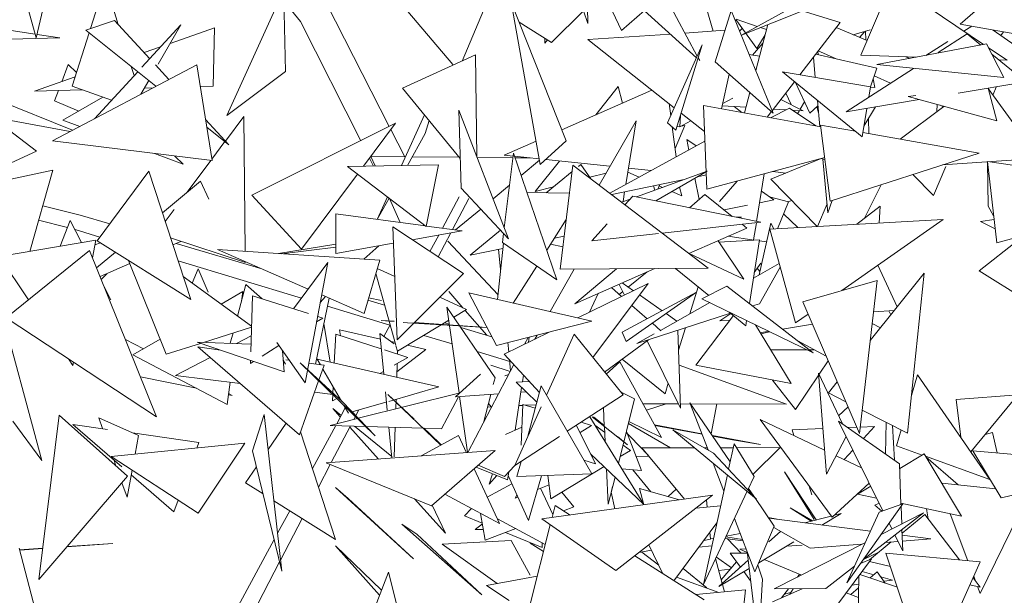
# Model space of a CAD drawing. Header units: millimetres. Extents: x -14485 to 13127, y -18923 to 3272.
# Tile 65 of 119: x 10884 to 11143, y 2543 to 2694. Entities that reach past the tile are written whole.
import ezdxf

# ---------------------------------------------------------------- set-up
doc = ezdxf.new("R2010")
doc.units = ezdxf.units.MM
doc.layers.add('G-IMPT', color=7, linetype='Continuous', lineweight=5)

# ---------------------------------------------------------------- blocks, each defined once
blk = doc.blocks.new('ÁRVORES ORNAMENTAIS - Pequeno e Médio Porte - Ipê-roxo-2865575-CORTE_CALÇADA')
at = {"layer": 'G-IMPT', "color": 253, "true_color": 0xaaaaaa}
for p, q in [((7148.49, 2689.08), (7137.51, 2728.82)), ((7155.31, 2718.89), (7148.49, 2689.08)), ((7303.83, 2718.63), (7322.22, 2684.32)), ((7420.36, 2717.97), (7391.37, 2692.69)), ((7293.44, 2692.87), (7286.71, 2713.19)), ((7322.03, 2683.87), (7292.28, 2710.84)), ((7258.01, 2682.1), (7235.42, 2708.7)), ((7358.87, 2703.61), (7333.82, 2689.8)), ((7373.31, 2703.67), (7365.25, 2684.55)), ((7373.31, 2703.67), (7397.5, 2687.36)), ((7162.72, 2691.53), (7165.62, 2700.67)), ((7170.06, 2692.61), (7167.73, 2700.16)), ((7198.57, 2668.68), (7213.51, 2701.49)), ((7213.51, 2701.49), (7214.04, 2680.26)), ((7297.49, 2701.22), (7302.35, 2691.04)), ((7362.62, 2701.31), (7333.82, 2689.8)), ((7217.94, 2693.4), (7213.58, 2698.74)), ((7241.29, 2665.85), (7224.79, 2698.15)), ((7260.42, 2683.01), (7266.74, 2697.96)), ((7280.98, 2655.81), (7273.3, 2698.5)), ((7287.76, 2662.08), (7273.3, 2698.5)), ((7293.44, 2692.87), (7293.41, 2697.2)), ((7326.41, 2690.86), (7324.79, 2696.59)), ((7283.96, 2687.88), (7292.36, 2696.16)), ((7302.35, 2691.04), (7308.33, 2696.29)), ((7326.95, 2682.83), (7331.13, 2696.29)), ((7342.17, 2669.36), (7331.13, 2696.29)), ((7337.88, 2686.32), (7332.35, 2693.95)), ((7332.47, 2693.98), (7338.01, 2692.11)), ((7349.81, 2696.17), (7359.8, 2693.14)), ((7148.22, 2690.07), (7128.56, 2693.09)), ((7161.54, 2691.14), (7169.11, 2693.64)), ((7178.32, 2683.63), (7169.11, 2693.64)), ((7176.29, 2681.42), (7186.53, 2692.55)), ((7180.53, 2682.15), (7186.53, 2692.55)), ((7195.34, 2691.73), (7183.69, 2687.63)), ((7195.34, 2691.73), (7195.03, 2676.43)), ((7233.78, 2662.09), (7217.94, 2693.4)), ((7283.96, 2687.88), (7275.4, 2693.2)), ((7333.36, 2690.84), (7334.06, 2691.59)), ((7340.78, 2692.58), (7337.59, 2680.52)), ((7338.87, 2691.81), (7340.43, 2691.28)), ((7359.8, 2693.14), (7349.18, 2679.38)), ((7366.87, 2688.39), (7358.74, 2691.78)), ((7415.91, 2688.29), (7391.37, 2692.69)), ((7392.32, 2690.85), (7394.37, 2692.15)), ((7132.41, 2688.57), (7154.67, 2689.08)), ((7154.67, 2689.08), (7148.7, 2690)), ((7157.93, 2676.39), (7162.39, 2690.46)), ((7161.54, 2691.14), (7179.96, 2676.37)), ((7282.18, 2688.99), (7282.15, 2687.68)), ((7315.16, 2690.1), (7293.46, 2688.63)), ((7329.51, 2691.08), (7318.98, 2690.36)), ((7340.06, 2689.87), (7337.88, 2686.32)), ((7363.23, 2689.91), (7367.69, 2691.22)), ((7364.89, 2689.22), (7366.22, 2690.72)), ((7366.43, 2690.85), (7366.51, 2688.54)), ((7393.14, 2690.12), (7385.57, 2685.24)), ((7393.14, 2690.12), (7396.72, 2687.21)), ((7414.35, 2681.01), (7400.04, 2691.13)), ((7402, 2689.75), (7402.73, 2690.65)), ((7181.19, 2686.74), (7176.86, 2685.22)), ((7282.87, 2688.56), (7282.15, 2687.68)), ((7316.2, 2670.76), (7293.46, 2688.63)), ((7314.43, 2666.78), (7323.52, 2687.24)), ((7323.52, 2687.24), (7316.64, 2664.87)), ((7339.48, 2687.67), (7336.79, 2684.59)), ((7369.4, 2682.06), (7398.25, 2687.5)), ((7382.28, 2684.49), (7388.09, 2688.17)), ((7402.85, 2678.67), (7398.25, 2687.5)), ((7398.77, 2686.5), (7403.65, 2683.21)), ((7263.92, 2684.6), (7244.73, 2675.87)), ((7263.92, 2684.6), (7264.33, 2657.79)), ((7322.48, 2683.84), (7322.87, 2683.11)), ((7335.87, 2684.73), (7338.6, 2684.32)), ((7352.74, 2684), (7353.24, 2678.7)), ((7369.4, 2681.1), (7353.4, 2684.85)), ((7354.01, 2684.7), (7353.93, 2685.54)), ((7358.57, 2683.64), (7354.03, 2685.66)), ((7379.91, 2684.04), (7365.25, 2684.55)), ((7378.13, 2683.7), (7377.08, 2684.14)), ((7399.64, 2684.84), (7408.57, 2677.59)), ((7190.71, 2682.04), (7152.77, 2662.03)), ((7156.85, 2682.1), (7155.2, 2677.59)), ((7156.85, 2682.1), (7159.09, 2680.04)), ((7174.21, 2679.17), (7173.47, 2681.58)), ((7183.35, 2678.16), (7179.8, 2682.02)), ((7194.72, 2656.85), (7190.71, 2682.04)), ((7326.95, 2682.83), (7342.17, 2669.36)), ((7379.09, 2681.08), (7361.34, 2669.65)), ((7369.4, 2681.1), (7367.77, 2676.26)), ((7402.85, 2678.67), (7369.4, 2682.06)), ((7403.65, 2683.21), (7401.55, 2683.29)), ((7158.71, 2678.83), (7148.05, 2675.08)), ((7163.79, 2667.84), (7175.17, 2680.21)), ((7198.57, 2668.68), (7214.04, 2680.26)), ((7328.63, 2670.47), (7330.66, 2679.55)), ((7344.62, 2680.14), (7367.77, 2676.26)), ((7344.62, 2680.14), (7365.57, 2663.13)), ((7373.05, 2677.19), (7368.73, 2679.11)), ((7158.07, 2664.83), (7130.65, 2675.93)), ((7168.26, 2672.7), (7157.93, 2676.39)), ((7176, 2674.28), (7178.08, 2677.88)), ((7176.94, 2675.91), (7179.21, 2675.98)), ((7191.62, 2676.33), (7195.03, 2676.43)), ((7244.73, 2675.87), (7259.94, 2657.43)), ((7301.44, 2676.32), (7295.55, 2668.86)), ((7301.44, 2676.32), (7302.58, 2671.96)), ((7347.78, 2677.57), (7341.92, 2669.96)), ((7351.8, 2669.36), (7348.07, 2677.34)), ((7367.77, 2676.26), (7367.3, 2673.49)), ((7368.91, 2676.02), (7367.74, 2676.13)), ((7368.91, 2676.02), (7368.46, 2678.3)), ((7390.82, 2674.6), (7408.57, 2677.59)), ((7400.94, 2667.31), (7398.66, 2675.92)), ((7400.89, 2676.3), (7399.94, 2674.07)), ((7148.05, 2675.08), (7160.58, 2675.44)), ((7154.34, 2675.26), (7153.34, 2672.52)), ((7166, 2673.51), (7155.53, 2667.44)), ((7310.33, 2675.38), (7286.63, 2664.92)), ((7328.94, 2671.84), (7331.62, 2673.29)), ((7336.08, 2674.75), (7334.66, 2669.38)), ((7345.51, 2674.61), (7346.88, 2671.55)), ((7377.63, 2673.69), (7379.7, 2673.97)), ((7377.63, 2673.69), (7400.94, 2667.31)), ((7398.69, 2675.81), (7411.93, 2657.48)), ((7122.86, 2670.94), (7157.45, 2664.5)), ((7159.72, 2669.87), (7153.34, 2672.52)), ((7315.25, 2668.62), (7314.82, 2671.84)), ((7324.77, 2649.33), (7323.83, 2671.34)), ((7354.69, 2665.74), (7323.83, 2671.34)), ((7328.81, 2671.25), (7335.05, 2670.86)), ((7331.96, 2671.05), (7333.98, 2669.5)), ((7344.19, 2672.91), (7350.11, 2669.92)), ((7350.44, 2672.28), (7349.29, 2670.34)), ((7351.8, 2669.36), (7353.94, 2671.26)), ((7353.7, 2671.05), (7354.11, 2669.39)), ((7353.8, 2672.68), (7354.45, 2665.79)), ((7361.34, 2669.65), (7380.59, 2672.88)), ((7369.08, 2670.95), (7366.03, 2665.9)), ((7387.05, 2671.11), (7375.59, 2662.49)), ((7385.26, 2671.6), (7385.23, 2669.74)), ((7386.92, 2671.01), (7386.09, 2671.38)), ((7198.22, 2662), (7203.02, 2668.42)), ((7203.02, 2668.42), (7203.44, 2633.03)), ((7250.51, 2668.87), (7244.49, 2655.56)), ((7260.17, 2649.62), (7259.58, 2670.08)), ((7259.58, 2670.08), (7272.63, 2636.32)), ((7317.82, 2668.71), (7317.65, 2665.74)), ((7324.12, 2664.54), (7318.01, 2669.34)), ((7341.74, 2669.74), (7340.63, 2668.29)), ((7346.44, 2670.61), (7341.51, 2668.13)), ((7342.26, 2670.41), (7345.63, 2670.2)), ((7346.44, 2670.61), (7353.42, 2665.97)), ((7347.19, 2670.1), (7350.11, 2669.92)), ((7349.07, 2669.99), (7348.59, 2669.18)), ((7366.81, 2670.57), (7365.57, 2663.13)), ((7138, 2667.34), (7148.59, 2659.34)), ((7159.97, 2665.83), (7155.53, 2667.44)), ((7199.14, 2661), (7193, 2667.67)), ((7193.32, 2665.67), (7199.14, 2661)), ((7205.15, 2647.78), (7242.91, 2666.65)), ((7234.49, 2655.38), (7242.91, 2666.65)), ((7250.69, 2663.95), (7251.74, 2667.37)), ((7296.44, 2650.42), (7306.21, 2667.28)), ((7306.21, 2667.28), (7303.46, 2650.58)), ((7314.43, 2666.78), (7316.64, 2664.87)), ((7316.69, 2657.81), (7315.63, 2665.74)), ((7318.97, 2666.08), (7316.39, 2660.03)), ((7317.65, 2665.84), (7316.9, 2665.71)), ((7317.65, 2665.74), (7320.58, 2667.32)), ((7318.97, 2666.08), (7317.92, 2665.89)), ((7354.64, 2666.2), (7363.78, 2664.58)), ((7354.64, 2666.2), (7357.18, 2646.2)), ((7367.21, 2667.85), (7367.34, 2663.95)), ((7245.36, 2657.88), (7241.71, 2665.04)), ((7250.69, 2663.95), (7246.04, 2655.59)), ((7365.75, 2664.23), (7396.29, 2658.82)), ((7194.72, 2656.85), (7152.77, 2662.03)), ((7194.66, 2657.23), (7198.1, 2661.83)), ((7279.87, 2661.94), (7271.52, 2658.26)), ((7280.98, 2655.81), (7287.76, 2662.08)), ((7324.23, 2661.93), (7299.25, 2648.28)), ((7321.98, 2660.7), (7319.47, 2662.44)), ((7320.05, 2659.64), (7319.47, 2662.44)), ((7132.62, 2652.08), (7148.59, 2659.34)), ((7187.13, 2655.96), (7179.54, 2658.72)), ((7184.96, 2658.05), (7187.13, 2655.96)), ((7236.44, 2657.97), (7237.56, 2655.44)), ((7236.44, 2657.97), (7245.54, 2657.88)), ((7247.3, 2657.86), (7259.69, 2657.74)), ((7273.92, 2658.79), (7271.52, 2639.2)), ((7273.82, 2658.02), (7271.52, 2658.26)), ((7285.36, 2625.51), (7273.92, 2658.79)), ((7280.71, 2657.3), (7274.2, 2657.98)), ((7396.29, 2658.82), (7357.18, 2646.2)), ((7188.21, 2648.6), (7194.4, 2656.89)), ((7254.26, 2655.74), (7230.33, 2655.31)), ((7230.33, 2655.31), (7251.02, 2639.56)), ((7237.15, 2655.43), (7236.09, 2657.53)), ((7254.26, 2655.74), (7251.02, 2639.56)), ((7264.37, 2657.69), (7273.77, 2657.59)), ((7274.33, 2657.59), (7278.3, 2657.55)), ((7275.93, 2652.94), (7280.77, 2656.95)), ((7286, 2656.74), (7279.67, 2648.71)), ((7299.29, 2655.35), (7282.4, 2657.12)), ((7289.54, 2655.68), (7286.2, 2628.35)), ((7289.54, 2655.68), (7325.12, 2628.58)), ((7291.65, 2655.86), (7290.98, 2655.31)), ((7291.65, 2655.86), (7294.3, 2652.06)), ((7324.77, 2649.33), (7355.73, 2657.64)), ((7354.81, 2657.38), (7341.57, 2651.97)), ((7354.79, 2657.39), (7355.79, 2657.14)), ((7355.25, 2657.27), (7356.58, 2643.12)), ((7387.57, 2655.31), (7384.3, 2647.69)), ((7386.67, 2655.72), (7411.93, 2657.48)), ((7400.93, 2635.24), (7398.5, 2656.59)), ((7427.33, 2652.37), (7398.5, 2656.59)), ((7398.66, 2644.88), (7398.54, 2656.55)), ((7152.86, 2654.31), (7140.57, 2651.74)), ((7152.86, 2654.31), (7146.79, 2633.01)), ((7164.52, 2635.77), (7178.05, 2654.09)), ((7189.12, 2620.41), (7178.05, 2654.09)), ((7218.24, 2633.63), (7232.95, 2653.32)), ((7289.34, 2653.96), (7282.53, 2648.4)), ((7298.27, 2653.59), (7294, 2652.47)), ((7306.95, 2652.49), (7303.99, 2653.78)), ((7310.12, 2654.22), (7304.16, 2654.84)), ((7306.22, 2647.34), (7324.8, 2654.08)), ((7311.38, 2646.29), (7324.8, 2654.08)), ((7322.3, 2652.63), (7324.61, 2653.11)), ((7337.82, 2640.88), (7339.85, 2653.38)), ((7345.54, 2653.59), (7342.08, 2653.98)), ((7384.3, 2647.69), (7378.86, 2653.2)), ((7191.67, 2651.49), (7181.66, 2643.11)), ((7193.88, 2646.72), (7191.67, 2651.49)), ((7268.57, 2646.83), (7272.89, 2650.42)), ((7284.45, 2649.97), (7279.67, 2648.71)), ((7299.74, 2647.91), (7318.76, 2651.89)), ((7311.1, 2649.11), (7310.7, 2650.2)), ((7312.36, 2650.55), (7311.87, 2649.39)), ((7313.06, 2649.82), (7312.21, 2650.19)), ((7322.71, 2646.62), (7321.57, 2652.2)), ((7328.11, 2646.12), (7332.71, 2651.47)), ((7353.71, 2639.54), (7341.57, 2651.97)), ((7366.23, 2641.72), (7370.61, 2650.53)), ((7218.24, 2633.63), (7205.15, 2647.78)), ((7240.78, 2647.35), (7238.08, 2641.39)), ((7260.17, 2649.62), (7272.63, 2636.32)), ((7272.52, 2647.35), (7272.65, 2648.62)), ((7288.64, 2648.26), (7277.45, 2648.51)), ((7303.14, 2648.62), (7302.72, 2646.07)), ((7303.22, 2645.26), (7305.31, 2647.52)), ((7338.95, 2640.65), (7305.31, 2647.52)), ((7318.15, 2647.6), (7315.58, 2648.72)), ((7318.15, 2647.6), (7317.55, 2649.87)), ((7324.26, 2647.92), (7320.17, 2644.49)), ((7324.26, 2647.92), (7331.44, 2642.19)), ((7342.33, 2646.55), (7339.1, 2648.8)), ((7160.03, 2642.54), (7150.2, 2645)), ((7241.25, 2647), (7238.13, 2641.38)), ((7241.33, 2646.93), (7244.15, 2640.58)), ((7255.25, 2639.11), (7259.69, 2647.33)), ((7257.91, 2638.75), (7262.16, 2646.92)), ((7302.34, 2645.93), (7304.6, 2646.75)), ((7335.44, 2645.15), (7329.29, 2643.91)), ((7342.33, 2646.55), (7338.62, 2645.8)), ((7346.21, 2645.99), (7341.26, 2647.3)), ((7343.32, 2638.97), (7346.21, 2645.99)), ((7346.07, 2646.03), (7347.05, 2646.36)), ((7356.35, 2645.5), (7353.82, 2639.55)), ((7357.67, 2646.36), (7356.58, 2643.12)), ((7364.18, 2640.12), (7370.3, 2644.88)), ((7370.02, 2640.44), (7370.3, 2644.88)), ((7400.12, 2642.36), (7398.66, 2644.88)), ((7160.03, 2642.54), (7167.82, 2640.24)), ((7182.41, 2640.83), (7184.75, 2643.97)), ((7227.28, 2642.83), (7227.28, 2632.47)), ((7227.28, 2642.83), (7250.84, 2639.69)), ((7258.7, 2638.65), (7265.31, 2644.13)), ((7348.64, 2639.26), (7344.93, 2642.87)), ((7400.93, 2635.24), (7427.68, 2642.55)), ((7156.69, 2639.25), (7149.12, 2641.2)), ((7157.41, 2641.11), (7154.78, 2634.36)), ((7157.41, 2641.11), (7160.4, 2635.3)), ((7251.05, 2639.67), (7260.46, 2638.42)), ((7287.8, 2641.41), (7282.67, 2633.33)), ((7294.54, 2635.82), (7298.59, 2640.22)), ((7312.98, 2637.82), (7338.95, 2640.65)), ((7333.87, 2641.96), (7332.57, 2641.96)), ((7334.03, 2640.12), (7335.26, 2639.13)), ((7337.02, 2636), (7337.76, 2640.52)), ((7338.48, 2626.83), (7341.6, 2640.38)), ((7341.27, 2638.86), (7386.88, 2641.37)), ((7342.34, 2638.92), (7341.6, 2640.38)), ((7360.22, 2622.7), (7386.88, 2641.37)), ((7396.65, 2640.83), (7400.23, 2641.39)), ((7400.51, 2638.93), (7396.65, 2640.83)), ((7158.72, 2638.72), (7165.24, 2636.75)), ((7260.76, 2627.21), (7242.18, 2639.42)), ((7243.37, 2609.74), (7242.18, 2639.42)), ((7247.3, 2636.06), (7260.46, 2638.42)), ((7251.95, 2633), (7254.27, 2637.31)), ((7254.16, 2631.55), (7257.46, 2637.88)), ((7270.53, 2638.56), (7262.57, 2632.05)), ((7271.34, 2637.7), (7271.05, 2635.31)), ((7284.68, 2636.49), (7287.26, 2637.01)), ((7294.54, 2635.82), (7312.04, 2637.72)), ((7335.26, 2639.13), (7320.06, 2632.44)), ((7348.09, 2614.21), (7341.27, 2638.86)), ((7164.15, 2635.94), (7138.76, 2631.65)), ((7164.15, 2635.94), (7163.31, 2631.29)), ((7165.39, 2635.22), (7163.93, 2634.73)), ((7164.52, 2635.77), (7189.12, 2620.41)), ((7183.82, 2636.54), (7203.48, 2630.05)), ((7186.54, 2635.64), (7184.42, 2634.72)), ((7185.26, 2635.09), (7207.76, 2628.45)), ((7227.28, 2634.9), (7212.16, 2632.45)), ((7227.28, 2632.47), (7242.35, 2635.17)), ((7238.5, 2634.48), (7234.6, 2630.95)), ((7269.87, 2621.58), (7256.71, 2635.68)), ((7269.75, 2620.37), (7271.27, 2635.16)), ((7285.36, 2625.51), (7271.05, 2635.31)), ((7286.91, 2634.17), (7283.66, 2634.89)), ((7327.71, 2635.81), (7334.47, 2625.67)), ((7338.58, 2636.08), (7327.94, 2635.47)), ((7337.07, 2635.99), (7330.35, 2636.97)), ((7338.58, 2636.08), (7335.92, 2619.28)), ((7340.48, 2635.49), (7338.53, 2635.78)), ((7396.35, 2627.88), (7406.58, 2635.94)), ((7140.57, 2615.56), (7162.52, 2633.23)), ((7162.52, 2633.23), (7180.13, 2589.54)), ((7169.31, 2632.78), (7164.37, 2628.65)), ((7238.77, 2630.68), (7196.11, 2633.52)), ((7196.11, 2633.52), (7220, 2623.12)), ((7227.28, 2634.14), (7213.03, 2632.39)), ((7262.57, 2632.05), (7271.12, 2633.77)), ((7270.03, 2633.55), (7270.56, 2628.24)), ((7320.07, 2632.44), (7334.47, 2625.67)), ((7146.46, 2620.3), (7138.76, 2631.65)), ((7173.1, 2629.79), (7165.28, 2626.39)), ((7182.61, 2605.98), (7172.76, 2630.62)), ((7185.8, 2630.51), (7218.2, 2620.69)), ((7216.14, 2617.9), (7225.13, 2630.07)), ((7225.13, 2630.07), (7219.18, 2598.46)), ((7238.77, 2630.68), (7234.65, 2616.73)), ((7343.78, 2629.8), (7336.98, 2625.98)), ((7338.97, 2629.87), (7337.22, 2627.48)), ((7369.73, 2629.36), (7374.79, 2618.42)), ((7165.59, 2625.61), (7167.02, 2627.15)), ((7189.52, 2624.67), (7191.08, 2628.38)), ((7193.7, 2622.27), (7191.08, 2628.38)), ((7237.73, 2627.17), (7242.98, 2608.41)), ((7238.12, 2628.49), (7242.54, 2626.46)), ((7260.76, 2627.21), (7247.78, 2614.16)), ((7280.03, 2629.16), (7273.85, 2619.43)), ((7289.9, 2628.37), (7283.61, 2617.19)), ((7286.2, 2628.35), (7325.12, 2628.58)), ((7311.11, 2628.5), (7290.05, 2619.23)), ((7301.03, 2628.44), (7290.05, 2619.23)), ((7304.11, 2623.61), (7309.07, 2627.6)), ((7325.25, 2621.43), (7316.55, 2628.53)), ((7338.01, 2628.57), (7338.68, 2627.7)), ((7344.05, 2628.83), (7338.59, 2619.27)), ((7367.71, 2609.59), (7381.91, 2627.3)), ((7377.49, 2585.29), (7381.91, 2627.3)), ((7396.35, 2627.88), (7422.46, 2611.58)), ((7137.35, 2624.69), (7150, 2578.03)), ((7205.07, 2613.33), (7187.15, 2626.4)), ((7201.4, 2616.01), (7203.6, 2624.31)), ((7203.6, 2624.31), (7207.84, 2620.5)), ((7290.88, 2615.52), (7309.36, 2624.59)), ((7294.77, 2605.15), (7309.36, 2624.59)), ((7301.7, 2624.35), (7303.1, 2621.52)), ((7302.52, 2624.71), (7305.45, 2622.68)), ((7349.94, 2619.76), (7369.54, 2625.37)), ((7369.54, 2625.37), (7364.88, 2585.14)), ((7166.3, 2623.86), (7168.13, 2620.31)), ((7197.08, 2619.16), (7202.79, 2622.45)), ((7202.43, 2619.9), (7202.79, 2622.45)), ((7223.53, 2621.58), (7234.65, 2616.73)), ((7260.66, 2618.17), (7256.95, 2622.45)), ((7262.16, 2622.12), (7269.46, 2608.26)), ((7262.16, 2622.12), (7294.54, 2614.68)), ((7296.23, 2621.95), (7293.89, 2617)), ((7299.71, 2623.48), (7302.36, 2621.16)), ((7301.74, 2621.7), (7302.65, 2622.43)), ((7302.53, 2611.82), (7322.04, 2622.25)), ((7303.58, 2609.3), (7322.04, 2622.25)), ((7307.07, 2621.55), (7313, 2617.42)), ((7320.28, 2616.61), (7322.48, 2623.69)), ((7323.47, 2620.53), (7330, 2623.83)), ((7352.7, 2606.35), (7330, 2623.83)), ((7205.31, 2621.29), (7204.87, 2606.62)), ((7205.31, 2621.29), (7220.06, 2616.67)), ((7221.9, 2603.41), (7225.49, 2620.72)), ((7223.15, 2619.55), (7224.52, 2621.15)), ((7235.68, 2620.21), (7240.04, 2618.92)), ((7239.27, 2620.1), (7235.86, 2620.82)), ((7254.55, 2620.97), (7261.61, 2617.74)), ((7325.51, 2619.54), (7312.54, 2612.26)), ((7323.47, 2620.53), (7352.7, 2606.35)), ((7338.59, 2619.27), (7336.71, 2618.66)), ((7349.94, 2619.76), (7364.88, 2585.14)), ((7225.05, 2618.61), (7241.47, 2613.63)), ((7256.45, 2618.36), (7269.09, 2599.78)), ((7256.45, 2618.36), (7259.63, 2595.83)), ((7258.26, 2615.71), (7261.61, 2617.74)), ((7266.91, 2610.99), (7261.24, 2617.51)), ((7305.03, 2618.83), (7309.05, 2615.31)), ((7330.94, 2616.79), (7306.37, 2608.8)), ((7314.08, 2616.67), (7316.9, 2614.71)), ((7331.05, 2616.7), (7328.17, 2614.74)), ((7335, 2613.48), (7330.59, 2617.08)), ((7348.09, 2614.21), (7351.35, 2616.49)), ((7374.05, 2617.5), (7368.59, 2617.17)), ((7373.11, 2616.32), (7372.6, 2617.41)), ((7140.57, 2615.56), (7180.13, 2589.54)), ((7222.2, 2614.51), (7223.78, 2615.5)), ((7222.47, 2615.91), (7223.78, 2615.5)), ((7225.72, 2603.94), (7224.1, 2614.03)), ((7242.54, 2614.65), (7239.17, 2614.88)), ((7239.17, 2614.88), (7242.54, 2614.55)), ((7247.73, 2614.11), (7243.37, 2609.74)), ((7244.92, 2614.32), (7246.09, 2614.21)), ((7266.97, 2612.97), (7246.09, 2614.21)), ((7266.95, 2613.02), (7247.91, 2614.29)), ((7255.12, 2613.81), (7256.94, 2614.91)), ((7255.84, 2614.25), (7257.08, 2613.89)), ((7269.46, 2608.26), (7294.54, 2614.68)), ((7310.43, 2614.11), (7312.66, 2612.16)), ((7321.85, 2603.09), (7331.76, 2616.12)), ((7330.84, 2614.9), (7328.17, 2614.74)), ((7335.21, 2614.83), (7335, 2613.48)), ((7337.52, 2613.71), (7346.92, 2598.26)), ((7352.49, 2613.85), (7344.6, 2612.58)), ((7370.36, 2612.89), (7368.23, 2614.05)), ((7205.07, 2613.11), (7192.44, 2609.1)), ((7199.5, 2608.86), (7200.22, 2611.57)), ((7227.2, 2611.24), (7226.84, 2603.68)), ((7227.2, 2611.24), (7239.19, 2607.38)), ((7238.94, 2609.96), (7228.16, 2612.43)), ((7228.16, 2612.43), (7228.45, 2610.84)), ((7238.79, 2611.44), (7242.54, 2608.72)), ((7238.79, 2611.44), (7239.84, 2600.71)), ((7239.87, 2610.66), (7241.5, 2613.68)), ((7243.44, 2606.76), (7254.91, 2613.69)), ((7260.1, 2613), (7268.23, 2610.6)), ((7271.51, 2606.01), (7283.31, 2611.81)), ((7289.86, 2611.23), (7282.63, 2595.26)), ((7302.75, 2595.28), (7289.86, 2611.23)), ((7302.53, 2611.82), (7303.58, 2609.3)), ((7310.87, 2611.32), (7306.37, 2608.8)), ((7317.11, 2612.29), (7317.86, 2591.86)), ((7317.31, 2607.02), (7319.15, 2612.95)), ((7341.03, 2612.01), (7338.78, 2611.65)), ((7341.25, 2611.91), (7338.98, 2611.32)), ((7176.67, 2607.39), (7171.94, 2609.88)), ((7173.93, 2605.82), (7181.04, 2609.91)), ((7191.66, 2608.85), (7182.61, 2605.98)), ((7190.76, 2609.16), (7204.93, 2608.67)), ((7190.76, 2609.16), (7213.63, 2601.38)), ((7205, 2610.85), (7201.13, 2608.8)), ((7211.75, 2609.07), (7219.18, 2598.46)), ((7242.54, 2609.14), (7241.7, 2609.33)), ((7250.36, 2610.94), (7257.82, 2608.68)), ((7272.46, 2609.03), (7272.7, 2606.6)), ((7276.85, 2608.63), (7277.77, 2610.39)), ((7278.06, 2610.46), (7277.86, 2609.13)), ((7280.13, 2610.99), (7279.54, 2609.96)), ((7309.45, 2609.8), (7297.89, 2601.29)), ((7309.07, 2609.52), (7317.86, 2591.86)), ((7348.64, 2609.48), (7356.11, 2605.47)), ((7217.7, 2584.83), (7190.98, 2607.93)), ((7196.94, 2607.06), (7190.98, 2607.93)), ((7207.85, 2605.5), (7212.29, 2608.29)), ((7213.26, 2606.91), (7213.63, 2601.38)), ((7240.03, 2607.11), (7246.14, 2605.15)), ((7243.04, 2608.17), (7243.44, 2606.76)), ((7250.87, 2607.23), (7243.3, 2601.38)), ((7243.48, 2606.76), (7243.46, 2606.01)), ((7250.87, 2607.23), (7246.05, 2608.33)), ((7264.39, 2606.68), (7272.95, 2604.09)), ((7280.76, 2595.91), (7271.51, 2606.01)), ((7341.5, 2607.18), (7351.11, 2607.12)), ((7351.7, 2607.12), (7353.05, 2607.11)), ((7158.16, 2603.06), (7157.02, 2604.74)), ((7158.32, 2603.89), (7158.16, 2603.06)), ((7173.93, 2605.82), (7198.67, 2592.81)), ((7194.2, 2605.14), (7185.14, 2600.36)), ((7204.81, 2604.38), (7204.79, 2603.58)), ((7204.79, 2603.58), (7205.62, 2604.1)), ((7213.43, 2604.45), (7214, 2603.36)), ((7215, 2604.42), (7214.06, 2604.56)), ((7237.6, 2584.53), (7217.9, 2603.69)), ((7217.9, 2603.69), (7228.96, 2593.45)), ((7224.17, 2603.08), (7220.16, 2603.66)), ((7222.3, 2604.72), (7223.17, 2603.22)), ((7222.3, 2604.72), (7254.29, 2597.41)), ((7242.54, 2603.08), (7246.14, 2605.15)), ((7243.38, 2603.56), (7243.25, 2599.93)), ((7272.91, 2604.49), (7273.19, 2601.66)), ((7301.91, 2603.99), (7298.3, 2600.79)), ((7301.91, 2603.99), (7312.82, 2584.1)), ((7302.51, 2604.69), (7313.76, 2595.6)), ((7354.26, 2600.75), (7356.62, 2604.29)), ((7222.78, 2599.17), (7224.17, 2603.08)), ((7223.82, 2602.1), (7228.7, 2593.69)), ((7238.84, 2600.94), (7239.76, 2601.47)), ((7261.91, 2580.15), (7274.03, 2603.26)), ((7273.08, 2601.46), (7267.95, 2603.09)), ((7317.45, 2603.14), (7345.67, 2592.89)), ((7321.85, 2603.09), (7346.92, 2598.26)), ((7356.17, 2574.45), (7354.14, 2601.01)), ((7354.14, 2601.01), (7360.37, 2587.72)), ((7175.91, 2600.02), (7190.62, 2597.04)), ((7202.09, 2598.32), (7185.14, 2600.36)), ((7198.67, 2592.81), (7199.48, 2598.64)), ((7217.7, 2584.83), (7222.72, 2599)), ((7258.65, 2594.78), (7265.28, 2600.71)), ((7269.09, 2599.78), (7268.63, 2598)), ((7272.68, 2600.68), (7271.68, 2600.3)), ((7278.09, 2598.82), (7274.64, 2598.62)), ((7274.64, 2598.62), (7280.09, 2593.4)), ((7276.55, 2600.51), (7276.27, 2598.72)), ((7313.76, 2595.6), (7314.62, 2598.37)), ((7348.08, 2591.45), (7342.05, 2599.2)), ((7348.08, 2591.45), (7354.17, 2600.61)), ((7356.69, 2595.84), (7359.01, 2598.74)), ((7378.52, 2595.13), (7380.13, 2600.55)), ((7380.13, 2600.55), (7399.13, 2573.12)), ((7200.01, 2595.14), (7199.06, 2595.64)), ((7226.42, 2595.4), (7221.65, 2595.98)), ((7226.54, 2597.42), (7226.46, 2595.76)), ((7233.13, 2589.15), (7259.9, 2595.89)), ((7240.28, 2596.11), (7240.75, 2591.32)), ((7241.15, 2593.6), (7254.29, 2597.41)), ((7276.05, 2597.27), (7274.35, 2586.04)), ((7277.25, 2596.12), (7275.86, 2596.02)), ((7281.24, 2597.7), (7277.6, 2584.12)), ((7294.49, 2574.54), (7281.24, 2597.7)), ((7305.78, 2594.24), (7302.05, 2596.15)), ((7356.69, 2595.84), (7361.26, 2593.52)), ((7199.02, 2595.34), (7200.01, 2595.14)), ((7226.44, 2595.38), (7226.36, 2593.76)), ((7226.36, 2593.76), (7227.46, 2594.39)), ((7237.6, 2584.53), (7228.96, 2593.45)), ((7231.51, 2590.82), (7240.35, 2593.37)), ((7254.82, 2582.1), (7240.92, 2595.44)), ((7240.92, 2595.44), (7247.85, 2588.93)), ((7243.06, 2594.16), (7242.97, 2591.63)), ((7255.03, 2586.43), (7259.52, 2594.84)), ((7270.01, 2595.59), (7258.65, 2594.78)), ((7259.77, 2594.86), (7261.83, 2580.25)), ((7267.96, 2595.45), (7266.03, 2588)), ((7268.07, 2592.16), (7267.34, 2593.04)), ((7302.75, 2595.28), (7288.08, 2585.75)), ((7305.78, 2594.24), (7301.51, 2577.29)), ((7325.08, 2580.84), (7320.32, 2593.24)), ((7330.91, 2577.76), (7320.32, 2593.24)), ((7406.47, 2595.32), (7390.27, 2594.12)), ((7391.47, 2584.18), (7390.27, 2594.12)), ((7394.12, 2580.35), (7406.47, 2595.32)), ((7228.37, 2589.58), (7226.45, 2591.7)), ((7226.45, 2591.7), (7228.65, 2589.92)), ((7227.46, 2587.72), (7229.73, 2591.92)), ((7229.38, 2592.53), (7230.53, 2590.53)), ((7232.46, 2589.84), (7233.23, 2591.31)), ((7267.1, 2592.12), (7268.21, 2592.17)), ((7281.23, 2592.15), (7274.28, 2576.79)), ((7275.33, 2592.49), (7276.4, 2592.54)), ((7276.41, 2592.77), (7275.93, 2582.13)), ((7276.41, 2592.77), (7279.65, 2591.78)), ((7277.06, 2592.57), (7279.9, 2592.7)), ((7297.8, 2587.12), (7297.57, 2591.91)), ((7317.32, 2592.95), (7307.96, 2592.97)), ((7314.06, 2592.95), (7308.88, 2591.28)), ((7345.67, 2592.89), (7317.82, 2592.95)), ((7327.34, 2592.93), (7325.87, 2585.12)), ((7359.38, 2589.83), (7361.86, 2592.15)), ((7365.6, 2591.32), (7377.49, 2585.29)), ((7142.32, 2588.43), (7150, 2578.03)), ((7154.54, 2589.97), (7149.19, 2546.8)), ((7154.54, 2589.97), (7172.51, 2573.96)), ((7165.95, 2586.44), (7164.93, 2589.29)), ((7164.93, 2589.29), (7175.36, 2584.62)), ((7205.37, 2580.65), (7208.44, 2590.14)), ((7213.06, 2548.96), (7208.44, 2590.14)), ((7209.47, 2580.96), (7214.18, 2587.88)), ((7225.76, 2587.29), (7232.91, 2589.09)), ((7231.95, 2588.85), (7232.33, 2589.58)), ((7291.72, 2588.11), (7294.4, 2587.29)), ((7293.96, 2589.57), (7308.15, 2566.51)), ((7303.92, 2582.22), (7294.57, 2589.58)), ((7297.8, 2587.25), (7294.96, 2589.58)), ((7312.82, 2584.1), (7304.28, 2588.3)), ((7357.66, 2563.18), (7338.81, 2588.82)), ((7338.81, 2588.82), (7355.69, 2580.78)), ((7359.35, 2588.43), (7375.39, 2577.2)), ((7359.35, 2588.43), (7371.03, 2564.83)), ((7371.84, 2588.15), (7371.75, 2579.75)), ((7171.03, 2576.43), (7158.16, 2587.55)), ((7167.26, 2586.25), (7158.16, 2587.55)), ((7191.22, 2582.82), (7173.81, 2585.31)), ((7227.14, 2557.28), (7217.96, 2585.57)), ((7221.09, 2575.93), (7227.21, 2587.25)), ((7235.04, 2587.02), (7225.76, 2587.29)), ((7226.05, 2577.53), (7231.06, 2587.14)), ((7238.48, 2578.44), (7230.89, 2586.81)), ((7232.11, 2587.11), (7241.93, 2579.13)), ((7250.17, 2586.57), (7235.19, 2587.02)), ((7241.19, 2586.84), (7241.98, 2578.69)), ((7242.81, 2586.79), (7242.54, 2579.04)), ((7255.03, 2586.43), (7250.23, 2586.57)), ((7250.35, 2586.57), (7251.82, 2585.18)), ((7276.14, 2586.87), (7271.87, 2584.89)), ((7290.49, 2587.31), (7295.53, 2577.23)), ((7291.45, 2585.4), (7294.4, 2587.29)), ((7295.35, 2587.32), (7297.88, 2585.53)), ((7298.01, 2582.99), (7297.81, 2587.03)), ((7307.56, 2575.46), (7303.62, 2585.66)), ((7304.66, 2584.33), (7303.76, 2585.29)), ((7304.15, 2587.75), (7315.19, 2581.38)), ((7323.44, 2585.12), (7311, 2587.41)), ((7311.05, 2587.31), (7323.49, 2584.98)), ((7326.51, 2580.03), (7315.85, 2586.12)), ((7315.85, 2586.12), (7337.82, 2567.94)), ((7355.25, 2586.44), (7347.19, 2586.11)), ((7347.64, 2584.61), (7347.19, 2586.11)), ((7364.16, 2586.8), (7361.82, 2586.71)), ((7368.8, 2586.99), (7365.08, 2586.84)), ((7365.91, 2583.84), (7368.8, 2586.99)), ((7373.56, 2587.28), (7374.03, 2578.15)), ((7374.59, 2581.9), (7375.85, 2586.12)), ((7397.87, 2584.89), (7399.82, 2585.47)), ((7401.03, 2580.05), (7399.82, 2585.47)), ((7174.47, 2579.76), (7175.36, 2584.62)), ((7190.69, 2581.35), (7191.22, 2582.82)), ((7249.7, 2579.26), (7259.46, 2584.68)), ((7254.91, 2582.15), (7251.82, 2585.18)), ((7261.58, 2580.13), (7259.46, 2584.68)), ((7286.03, 2584.42), (7274.28, 2576.79)), ((7303.92, 2582.22), (7301.23, 2584.42)), ((7309.3, 2579.43), (7304.66, 2584.33)), ((7338.87, 2582.29), (7326.22, 2584.61)), ((7326.33, 2584.45), (7331.01, 2583.57)), ((7338.87, 2582.29), (7331.01, 2583.57)), ((7356.17, 2574.45), (7361.35, 2584.4)), ((7168.21, 2579.14), (7203.31, 2582.6)), ((7191.06, 2564.2), (7203.31, 2582.6)), ((7205.37, 2580.65), (7213.06, 2548.96)), ((7269.14, 2580.68), (7224.69, 2577.43)), ((7252.4, 2566.17), (7269.14, 2580.68)), ((7301.97, 2579.09), (7304.67, 2580.74)), ((7302.73, 2582.11), (7304.67, 2580.74)), ((7321.56, 2581.4), (7307.69, 2581.36)), ((7318.9, 2567.94), (7307.69, 2581.36)), ((7324.86, 2581.41), (7324.1, 2581.41)), ((7331.7, 2581.42), (7328.4, 2581.42)), ((7331.93, 2582.47), (7330.48, 2575.79)), ((7331.93, 2582.47), (7337.19, 2573.91)), ((7344, 2581.46), (7332.58, 2581.43)), ((7336.88, 2574.42), (7344, 2581.46)), ((7360.86, 2578.32), (7363.13, 2580.8)), ((7374.59, 2581.9), (7381.33, 2579.49)), ((7402.15, 2568.23), (7394.69, 2580.62)), ((7438.83, 2576.65), (7394.69, 2580.62)), ((7191.06, 2564.2), (7168.21, 2579.14)), ((7169.42, 2576.71), (7168.85, 2578.32)), ((7275.91, 2577.85), (7274.84, 2573.85)), ((7292.43, 2578.14), (7295.53, 2577.23)), ((7294.21, 2579.86), (7308.15, 2566.51)), ((7309.49, 2579.21), (7306.14, 2579.14)), ((7326.51, 2580.03), (7337.82, 2567.94)), ((7358.72, 2579.34), (7365.43, 2576.14)), ((7375.44, 2575.94), (7381.84, 2579.8)), ((7391.71, 2563.45), (7381.84, 2579.8)), ((7382.22, 2579.17), (7399.13, 2573.12)), ((7382.32, 2579.01), (7390.77, 2571.67)), ((7172.39, 2568.42), (7173.7, 2575.56)), ((7203.54, 2572.23), (7206.4, 2576.43)), ((7222.68, 2571.03), (7225.77, 2576.98)), ((7252.4, 2566.17), (7224.69, 2577.43)), ((7270.26, 2561.54), (7263.57, 2575.86)), ((7264.13, 2576.34), (7272.36, 2572.97)), ((7271.59, 2573.87), (7264.68, 2576.82)), ((7271.59, 2573.87), (7274.3, 2576.79)), ((7272.68, 2575.05), (7272.36, 2572.97)), ((7283.78, 2567.97), (7297.73, 2576.49)), ((7298.82, 2566.57), (7298.36, 2575.89)), ((7307.56, 2575.46), (7302.39, 2575.87)), ((7305.28, 2575.64), (7310.01, 2569.88)), ((7329.23, 2570.05), (7326.41, 2577.39)), ((7345.16, 2575.13), (7352.94, 2562.6)), ((7345.16, 2575.13), (7353.46, 2562.45)), ((7375.39, 2577.2), (7375.78, 2566.53)), ((7402.15, 2568.23), (7438.83, 2576.65)), ((7172.51, 2573.96), (7149.19, 2546.8)), ((7184.7, 2564.62), (7173.47, 2574.32)), ((7268.4, 2574.59), (7267.56, 2571.86)), ((7269.54, 2574.13), (7267.56, 2571.86)), ((7272.53, 2574.09), (7277.89, 2562.3)), ((7294.49, 2574.54), (7274.84, 2573.85)), ((7277.89, 2562.3), (7281.28, 2574.08)), ((7283.78, 2567.97), (7282.95, 2574.13)), ((7300.62, 2573.72), (7298.82, 2566.57)), ((7330.15, 2574.29), (7323.89, 2545.51)), ((7335.54, 2570.38), (7337.19, 2573.91)), ((7172.39, 2568.42), (7171.03, 2572.2)), ((7203.54, 2572.23), (7208.12, 2569.32)), ((7230.47, 2568.09), (7227.18, 2570.96)), ((7227.18, 2570.96), (7247.68, 2552.23)), ((7267.05, 2568.41), (7273.5, 2571.96)), ((7280.24, 2570.48), (7283.28, 2571.68)), ((7284.25, 2563.85), (7280.99, 2570.78)), ((7300.6, 2565.39), (7299.62, 2569.78)), ((7299.64, 2569.7), (7299.99, 2571.25)), ((7307.01, 2570.72), (7317.55, 2567.76)), ((7307.01, 2570.72), (7308.23, 2566.46)), ((7314.63, 2568.58), (7316.7, 2570.58)), ((7323.89, 2545.51), (7335.35, 2569.98)), ((7337.08, 2568.73), (7335.71, 2570.74)), ((7352.36, 2569.03), (7351.66, 2571.34)), ((7357.66, 2563.18), (7367.44, 2572.09)), ((7364.32, 2569.23), (7367.81, 2571.34)), ((7386.48, 2572.12), (7400.72, 2570.61)), ((7184.7, 2564.62), (7185.78, 2567.65)), ((7210.98, 2567.51), (7227.14, 2557.28)), ((7230.47, 2568.09), (7247.68, 2552.23)), ((7256.08, 2559.01), (7247.95, 2567.98)), ((7255.9, 2569.21), (7270.26, 2561.54)), ((7274.35, 2568.15), (7274.85, 2568.98)), ((7274.35, 2568.15), (7275.1, 2568.45)), ((7326.26, 2568.97), (7281.37, 2562.71)), ((7289.8, 2565.9), (7286.64, 2569.72)), ((7300.87, 2549.17), (7326.26, 2568.97)), ((7324.85, 2565.83), (7324.66, 2567.72)), ((7342.47, 2560.85), (7337.36, 2568.32)), ((7369.38, 2568.16), (7364.32, 2569.23)), ((7396.6, 2543.14), (7409.53, 2569.67)), ((7211.93, 2559), (7215.12, 2564.89)), ((7256.08, 2559.01), (7252.59, 2566.34)), ((7262.91, 2565.47), (7261.05, 2563.51)), ((7284.86, 2566.25), (7284.06, 2563.08)), ((7284.86, 2566.25), (7288.82, 2563.75)), ((7289.8, 2565.9), (7287.04, 2564.87)), ((7321.93, 2565.59), (7328.37, 2566.12)), ((7352.56, 2562.22), (7346.61, 2565.6)), ((7346.61, 2565.6), (7352.15, 2562.11)), ((7361.58, 2545.95), (7376.3, 2566.72)), ((7370.03, 2566.86), (7368.87, 2566.34)), ((7370.75, 2564.73), (7368.87, 2566.34)), ((7376.3, 2566.72), (7370.06, 2564.49)), ((7391.71, 2563.45), (7375.77, 2566.82)), ((7375.8, 2566.01), (7375.97, 2561.39)), ((7382.88, 2562.78), (7382.44, 2565.41)), ((7212.73, 2551.91), (7218.4, 2562.81)), ((7265.72, 2561.62), (7261.05, 2563.51)), ((7266.45, 2557.16), (7265.3, 2564.18)), ((7269.69, 2562.76), (7282.26, 2556.02)), ((7300.87, 2549.17), (7281.37, 2562.71)), ((7337.38, 2548.84), (7332, 2562.83)), ((7340.96, 2563.06), (7343.22, 2562.62)), ((7367.78, 2559.49), (7341.07, 2562.89)), ((7350.51, 2561.69), (7357.44, 2563.48)), ((7354.99, 2561.12), (7360.09, 2564.17)), ((7358.21, 2563.68), (7360.09, 2564.17)), ((7361.58, 2545.95), (7370.06, 2564.49)), ((7365.99, 2552.17), (7381.67, 2564.29)), ((7370.58, 2558.65), (7381.67, 2564.29)), ((7376.05, 2559.01), (7382.03, 2563.91)), ((7391.13, 2551.95), (7382.03, 2563.91)), ((7388.71, 2564.09), (7393.35, 2551.75)), ((7248.53, 2558.72), (7244.57, 2561.35)), ((7244.57, 2561.35), (7265.58, 2542.8)), ((7265.75, 2561.44), (7263.85, 2559.95)), ((7265.99, 2559.98), (7263.85, 2559.95)), ((7274.51, 2560.17), (7266.45, 2557.16)), ((7283.57, 2561.18), (7278.19, 2540)), ((7327.42, 2561.74), (7316.08, 2546.49)), ((7337.38, 2548.84), (7342.47, 2560.85)), ((7344.12, 2559.46), (7341.05, 2556.72)), ((7351.87, 2555.01), (7342.32, 2560.49)), ((7372.65, 2561.57), (7373.39, 2560.08)), ((7376.02, 2559.92), (7376.22, 2554.34)), ((7200.92, 2538.64), (7211.03, 2557.33)), ((7248.53, 2558.72), (7265.58, 2542.8)), ((7255.21, 2556.09), (7273.28, 2557.07)), ((7281.5, 2555.24), (7271.81, 2559.16)), ((7278.3, 2547.94), (7273.28, 2557.07)), ((7325.72, 2557.43), (7323.97, 2557.1)), ((7325.72, 2557.43), (7325.54, 2559.21)), ((7326.52, 2557.61), (7325.72, 2557.46)), ((7334.25, 2556.98), (7329.53, 2557.55)), ((7334.11, 2557.35), (7329.73, 2557.98)), ((7333.52, 2558.88), (7329.84, 2558.21)), ((7333.74, 2553.69), (7330.15, 2557.47)), ((7371.65, 2556.55), (7375, 2556.81)), ((7374.17, 2558.49), (7376.22, 2554.34)), ((7383.59, 2557.48), (7376.08, 2558.43)), ((7376.13, 2556.9), (7383.59, 2557.48)), ((7150.89, 2528.77), (7144.02, 2555.03)), ((7144.12, 2554.62), (7150.21, 2555.03)), ((7144.16, 2554.5), (7150.2, 2554.93)), ((7156.56, 2555.39), (7168.65, 2556.26)), ((7156.62, 2555.46), (7168.65, 2556.26)), ((7238.75, 2542.71), (7227.16, 2555.67)), ((7227.16, 2555.67), (7239.23, 2543.97)), ((7255.21, 2556.09), (7269.61, 2545.74)), ((7278.3, 2556.39), (7281.8, 2554.21)), ((7281.5, 2555.24), (7281.5, 2556.43)), ((7310.17, 2554.5), (7306.91, 2553.88)), ((7309.48, 2555.89), (7313.22, 2548.3)), ((7326.1, 2555.69), (7322.66, 2555.34)), ((7335.07, 2554.85), (7333.4, 2554.74)), ((7335.37, 2553.92), (7333.4, 2554.74)), ((7338.39, 2551.21), (7347.62, 2556.72)), ((7342.47, 2544.35), (7366.42, 2556.53)), ((7349.81, 2555.85), (7345.7, 2555.57)), ((7351.87, 2555.01), (7365.52, 2556.07)), ((7367.53, 2552.02), (7373.2, 2556.67)), ((7305.79, 2553.01), (7324.03, 2541.46)), ((7307.63, 2554.02), (7312.09, 2550.59)), ((7327.07, 2552.3), (7328.78, 2545.75)), ((7327.26, 2552.71), (7331.24, 2549.91)), ((7335.61, 2551.86), (7327.87, 2544.93)), ((7333.59, 2550.05), (7330.87, 2553.69)), ((7330.87, 2553.69), (7335.39, 2553.69)), ((7335.34, 2554.16), (7337.15, 2538.84)), ((7349.48, 2548.05), (7339.82, 2552.07)), ((7352.65, 2531.66), (7368.04, 2552.25)), ((7365.15, 2550.99), (7368.04, 2552.25)), ((7365.94, 2552.1), (7369.92, 2553.98)), ((7396.6, 2551.45), (7371.81, 2553.72)), ((7382.89, 2520.69), (7371.81, 2553.72)), ((7205.35, 2537.74), (7212.47, 2551.41)), ((7318.49, 2549.73), (7324.72, 2544.59)), ((7327.87, 2544.93), (7335.86, 2549.7)), ((7330.89, 2549.5), (7327.89, 2549.19)), ((7332.55, 2551.44), (7328.53, 2546.72)), ((7339.4, 2546.86), (7338.12, 2550.58)), ((7356.01, 2544.46), (7363.57, 2550.3)), ((7372.98, 2550.25), (7367.5, 2551.52)), ((7396.6, 2551.45), (7382.89, 2520.69)), ((7236.73, 2537.36), (7241.04, 2548.76)), ((7251.39, 2507.92), (7241.04, 2548.76)), ((7280.15, 2547.7), (7266.87, 2545.24)), ((7316.8, 2547.46), (7327.92, 2543.42)), ((7336.25, 2546.49), (7334.47, 2548.87)), ((7339.4, 2546.86), (7338.95, 2539.62)), ((7348.58, 2547.46), (7349.14, 2548.19)), ((7364.67, 2547.74), (7364.46, 2532.66)), ((7364.97, 2548.13), (7374.82, 2544.76)), ((7368.65, 2548.05), (7365.58, 2548.94)), ((7367.66, 2547.21), (7369.55, 2548.81)), ((7371.66, 2545.84), (7369.55, 2548.81)), ((7373.57, 2546.62), (7370.46, 2547.52)), ((7371.3, 2546.35), (7373.57, 2546.62)), ((7396.59, 2544.78), (7394.72, 2547.24)), ((7394.9, 2547.65), (7395.39, 2546.36)), ((7266.87, 2545.24), (7272.78, 2541.33)), ((7334.89, 2544.08), (7321.84, 2542.85)), ((7328.85, 2545.52), (7329.36, 2543.56)), ((7334.89, 2544.08), (7334.17, 2537.55)), ((7342.03, 2540.96), (7349.81, 2544.33)), ((7356.01, 2544.46), (7342.47, 2544.35)), ((7344.39, 2541.98), (7346.23, 2544.38)), ((7347.42, 2544.39), (7346.6, 2542.94)), ((7362.56, 2542.89), (7364.63, 2544.64)), ((7362.89, 2545.35), (7364.64, 2545.56)), ((7396.59, 2544.78), (7393.9, 2545.4)), ((7395.92, 2544.93), (7396.6, 2543.14)), ((7345.12, 2542.93), (7346.87, 2543.42)), ((7361.39, 2543.35), (7364.59, 2542.09))]:
    blk.add_line(p, q, dxfattribs=at)

msp = doc.modelspace()

# ---------------------------------------------------------------- block references
at = {"layer": 'G-IMPT', "color": 253, "true_color": 0xaaaaaa}
msp.add_blockref('ÁRVORES ORNAMENTAIS - Pequeno e Médio Porte - Ipê-roxo-2865575-CORTE_CALÇADA', (3740.319, 0), dxfattribs=at)

doc.saveas('drawing.dxf')
